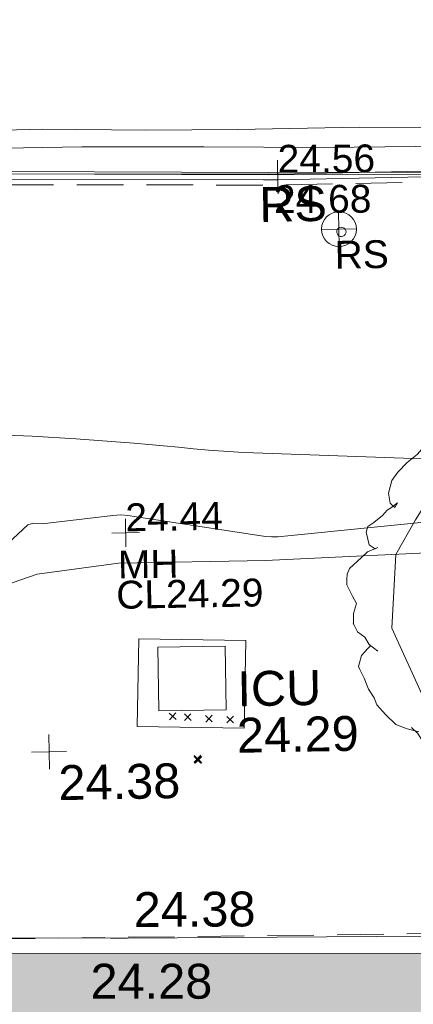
# Model space of a CAD drawing. Header units: millimetres. Extents: x -287732 to 520720, y -88450 to 287754.
# Tile 83 of 256: x -63434 to -59199, y -45598 to -35004. Entities that reach past the tile are written whole.
import ezdxf

# ---------------------------------------------------------------- set-up
doc = ezdxf.new("R2010")
doc.units = ezdxf.units.MM
doc.linetypes.add('IMPORT-DASHED _2_', pattern=[750, 500, -250])
doc.linetypes.add('IMPORT-UG_ELEC_STREET LIGHTING_QLB2 _2_', pattern=[2700, 1500, -300, 0, -250, 150, -300, 0, -200])
for name, color, linetype, lineweight, true_color in [('00_TOPO_FORM_LINES', 7, 'Continuous', 9, 0x666666), ('00_TOPO_FURN_SIGN', 7, 'Continuous', 9, 0x666666), ('00_TOPO_KERB_BOTTOM', 1, 'Continuous', 9, 0xff0000), ('00_TOPO_KERB_TOP', 7, 'Continuous', 9, 0xa500a5), ('00_TOPO_LEVEL_SPOT', 7, 'Continuous', 9, 0x666666), ('00_TOPO_ROAD_MARKING_YELLOW_CONTINUOUS', 40, 'Continuous', 9, 0xffbf00), ('00_TOPO_SERV_IC', 5, 'Continuous', 9, 0x0000ff), ('00_UAV_BUILDING_OUTLINE', 5, 'Continuous', 9, 0x0000ff), ('00_UAV_CONCRETE', 9, 'Continuous', 9, 0x808080), ('00_UAV_FORM_LINES', 7, 'Continuous', 9, 0x666666), ('01_DTM_CONTOUR_MNR', 7, 'Continuous', 9, 0xa5a552), ('12333-PUM-2D-U-0001-C01 - Rev2_REVIT IMPORT_dwg', 7, 'Continuous', 9, 0x767676), ('A_RHA_Line', 7, 'Continuous', 9, 0x00a600), ('BUSH', 7, 'Continuous', 9, 0x00a500), ('CONTOURS_MINOR', 7, 'Continuous', 9, 0x00a5a5), ('KERB_BOTTOM', 7, 'Continuous', 9, 0x0000a5), ('KERB_BOTTOM_LVL', 7, 'Continuous', 9, 0x0000a5), ('KERB_TOP', 2, 'Continuous', 9, 0xffff00), ('KERB_TOP_LVL', 2, 'Continuous', 9, 0xffff00), ('MANHOLES', 7, 'Continuous', 9, 0xa50000), ('MANHOLES_LVL', 7, 'Continuous', 9, 0xa50000), ('MANHOLES_TXT', 7, 'Continuous', 9, 0xa50000), ('ROADSIGN', 7, 'Continuous', 9, 0x00a5a5), ('ROADSIGN_TXT', 7, 'Continuous', 9, 0x00a5a5), ('SPOT_HEIGHTS_LVL', 7, 'Continuous', 9, 0x00a500)]:
    doc.layers.add(name, color=color, linetype=linetype, lineweight=lineweight, true_color=true_color)
for name, color, linetype, lineweight in [('A_RHA_Detail', 7, 'Continuous', 9), ('CHANGE_OF_SURFACE', 7, 'IMPORT-DASHED _2_', 9), ('GEN-TEXT', 7, 'Continuous', 9)]:
    doc.layers.add(name, color=color, linetype=linetype, lineweight=lineweight)
doc.styles.add('Arial_3', font='arial.ttf', dxfattribs={"height": 300})
doc.styles.add('Swis721 Lt BT_2', font='swissl.ttf', dxfattribs={"height": 375})

# ---------------------------------------------------------------- blocks, each defined once
blk = doc.blocks.new('12333-PUM-2D-U-0001-C01 - Rev2_REVIT IMPORT_dwg_MSL_RoadSign_SYM-2077193-Site Location Plan Proposed')
at = {"layer": '00_TOPO_FURN_SIGN', "color": 254, "true_color": 0xcccccc}
for p, q in [((0, -500), (0, 500)), ((-500, 0), (500, 0))]:
    blk.add_line(p, q, dxfattribs=at)
blk.add_circle((0, 0), 500, dxfattribs=at)
blk = doc.blocks.new('12333-PUM-2D-U-0001-C01 - Rev2_REVIT IMPORT_dwg_MM-2077200-Site Location Plan Proposed')
at = {"layer": '00_TOPO_LEVEL_SPOT', "color": 254, "true_color": 0xcccccc, "flags": 128}
for points in [[(500, 0), (0, 0), (0, 500)], [(0, -500), (0, 0), (-500, 0)]]:
    blk.add_lwpolyline(points, dxfattribs=at)
blk = doc.blocks.new('12333-PUM-2D-U-0001-C01 - Rev2_REVIT IMPORT_dwg_MGS62954_T2_Galway_ITM_3d_Rev1-2077680-Site Location Plan Proposed')
at = {"layer": '00_TOPO_FORM_LINES', "color": 254, "true_color": 0xcccccc, "flags": 128}
blk.add_lwpolyline([(533843020, 725517117), (533844139, 725517305), (533844807, 725516926), (533845231, 725516441), (533845369, 725515828), (533845281, 725514823), (533844739, 725514041), (533844206, 725513565), (533843318, 725513387), (533842669, 725513629), (533842146, 725514152), (533841814, 725514915), (533841869, 725515707), (533842088, 725516074), (533842458, 725516639)], close=True, dxfattribs=at)
at = {"layer": '00_TOPO_KERB_BOTTOM', "color": 254, "true_color": 0xcccccc, "flags": 128}
blk.add_lwpolyline([(533837761, 725519900), (533840577, 725519840), (533842584, 725519808), (533844929, 725519744), (533846607, 725519728), (533846828, 725518849), (533847312, 725516934), (533847427, 725516464), (533847616, 725515599), (533847739, 725515126)], dxfattribs=at)
at = {"layer": '00_TOPO_KERB_TOP', "color": 254, "true_color": 0xcccccc, "flags": 128}
blk.add_lwpolyline([(533837761, 725519876), (533840576, 725519816), (533842583, 725519784), (533844929, 725519720), (533846589, 725519703), (533846808, 725518844), (533847280, 725516924), (533847404, 725516459), (533847593, 725515594), (533847716, 725515120)], dxfattribs=at)
at = {"layer": '00_TOPO_ROAD_MARKING_YELLOW_CONTINUOUS', "color": 254, "true_color": 0xcccccc, "flags": 128}
for points in [[(533837030, 725520340), (533838150, 725520350), (533839260, 725520320), (533840250, 725520310), (533841560, 725520310), (533842810, 725520280), (533844070, 725520260), (533845360, 725520220), (533846580, 725520190), (533847770, 725520170), (533849360, 725520150), (533851240, 725520090), (533852480, 725520050), (533853890, 725520040), (533855240, 725520010), (533856590, 725519980), (533857640, 725519960), (533858800, 725519930), (533859790, 725519900), (533861080, 725519870), (533862270, 725519870), (533863820, 725519850), (533865050, 725519820), (533866630, 725519820)], [(533837310, 725520150), (533838570, 725520150), (533839880, 725520130), (533841170, 725520100), (533842490, 725520090), (533843910, 725520070), (533845230, 725520030), (533846500, 725520000), (533847800, 725520010), (533849000, 725519970), (533850110, 725519960), (533851220, 725519910), (533852420, 725519880), (533853580, 725519850), (533855060, 725519810), (533856540, 725519790), (533858050, 725519740), (533859600, 725519720), (533860970, 725519680), (533862120, 725519670), (533863150, 725519670), (533864250, 725519640), (533865900, 725519630), (533866630, 725519630)]]:
    blk.add_lwpolyline(points, dxfattribs=at)
at = {"layer": '00_TOPO_SERV_IC', "color": 254, "true_color": 0xcccccc}
for p, q in [((533839293, 725514068), (533839293, 725514754)), ((533840017, 725514754), (533839293, 725514754)), ((533840017, 725514068), (533840017, 725514754)), ((533839293, 725514068), (533840017, 725514068))]:
    blk.add_line(p, q, dxfattribs=at)
at = {"layer": '00_UAV_CONCRETE', "color": 254, "true_color": 0xcccccc, "flags": 128}
blk.add_lwpolyline([(533808911, 725512013), (533808915, 725512187), (533813568, 725512160), (533813741, 725512156), (533817900, 725512058), (533818740, 725512041), (533822492, 725511969), (533823738, 725511973), (533826821, 725511986), (533828735, 725511910), (533833104, 725511739), (533833731, 725511727), (533838730, 725511631), (533838911, 725511628), (533843728, 725511578), (533846317, 725511552)], dxfattribs=at)
at = {"layer": '00_UAV_FORM_LINES', "color": 254, "true_color": 0xcccccc, "flags": 128}
blk.add_lwpolyline([(533847508, 725515984), (533844997, 725515801), (533840467, 725515665), (533838885, 725515665), (533838007, 725515563), (533837556, 725515416), (533837026, 725515177), (533836659, 725515065), (533836036, 725514998), (533834932, 725514913), (533834041, 725514881), (533830308, 725515229), (533827097, 725515645), (533826284, 725515603), (533825637, 725515528), (533820891, 725515517), (533814413, 725515311), (533809050, 725515278), (533805893, 725515062), (533803390, 725515013)], dxfattribs=at)
at = {"layer": '01_DTM_CONTOUR_MNR', "color": 254, "true_color": 0xcccccc, "flags": 128}
blk.add_lwpolyline([(533844721, 725516258), (533840603, 725515919), (533840572, 725515919), (533840535, 725515919), (533840477, 725515925), (533840427, 725515934), (533838995, 725516175), (533838920, 725516184), (533838832, 725516178), (533838071, 725516104), (533837978, 725516112), (533837916, 725516095), (533837537, 725515757)], dxfattribs=at)
at = {"xscale": 0.375, "yscale": 0.375, "zscale": 0.375}
for name, p in [('12333-PUM-2D-U-0001-C01 - Rev2_REVIT IMPORT_dwg_MSL_RoadSign_SYM-2077193-Site Location Plan Proposed', (533841320, 725519217)), ('12333-PUM-2D-U-0001-C01 - Rev2_REVIT IMPORT_dwg_MM-2077200-Site Location Plan Proposed', (533838103, 725513649))]:
    blk.add_blockref(name, p, dxfattribs=at)
at = {"layer": '00_TOPO_FURN_SIGN', "insert": (533840467, 725519684), "char_height": 375, "width": 783.57, "attachment_point": 1, "line_spacing_factor": 1.005062, "style": 'Swis721 Lt BT_2'}
blk.add_mtext('RS', dxfattribs=at)
at = {"layer": '00_TOPO_LEVEL_SPOT', "insert": (533838198, 725513502), "char_height": 375, "width": 1495.9, "attachment_point": 1, "line_spacing_factor": 1.005062, "style": 'Swis721 Lt BT_2'}
blk.add_mtext('24.38', dxfattribs=at)
at = {"layer": '00_TOPO_SERV_IC', "color": 251, "true_color": 0x666666, "char_height": 375, "attachment_point": 1, "line_spacing_factor": 1.005062, "style": 'Swis721 Lt BT_2'}
for s, insert, width in [('ICU', (533840141, 725514478), 1021.01), ('24.29', (533840127, 725513978), 1495.9)]:
    blk.add_mtext(s, dxfattribs=dict(at, insert=insert, width=width))
at = {"layer": '00_UAV_BUILDING_OUTLINE', "color": 251, "true_color": 0x666666, "insert": (533838509, 725511361), "char_height": 375, "width": 1495.9, "attachment_point": 1, "rotation": 358.9593, "line_spacing_factor": 1.005062, "style": 'Swis721 Lt BT_2'}
blk.add_mtext('24.28', dxfattribs=at)
at = {"layer": '00_UAV_CONCRETE', "color": 251, "true_color": 0x666666, "insert": (533838986, 725512123), "char_height": 375, "width": 1495.9, "attachment_point": 1, "rotation": 359.3221, "line_spacing_factor": 1.005062, "style": 'Swis721 Lt BT_2'}
blk.add_mtext('24.38', dxfattribs=at)
blk = doc.blocks.new('12333-PUM-2D-U-0001-C01 - Rev2_REVIT IMPORT_dwg_CIRCL-2077787-Site Location Plan Proposed')
at = {"layer": 'ROADSIGN', "color": 254, "true_color": 0xaae1e1, "flags": 128}
blk.add_lwpolyline([(475, -154), (500, 0), (475, 154), (404, 293), (293, 404), (154, 475), (0, 500), (-154, 475), (-293, 404), (-404, 293), (-475, 154), (-500, 0), (-475, -154), (-404, -293), (-293, -404), (-154, -475), (0, -500), (154, -475), (293, -404), (404, -293)], close=True, dxfattribs=at)
blk = doc.blocks.new('12333-PUM-2D-U-0001-C01 - Rev2_REVIT IMPORT_dwg_BUSHES-2077801-Site Location Plan Proposed')
at = {"layer": 'BUSH', "color": 254, "true_color": 0xeaeaea, "flags": 128}
for points in [[(-35.6, 366.3), (4.9, 392.8), (60, 398.2), (80.3, 392.8), (93.3, 387.3), (103.8, 389.6), (137, 368.6), (158.1, 367.9), (171.1, 360.1), (186.5, 342.2), (217.3, 325.8), (227, 312.6), (231.9, 293.1), (235.9, 262)], [(-221.3, 283.8), (-213.2, 313.4), (-169.4, 354.6), (-108.6, 373.3), (-80.2, 372.5), (-67.3, 364.7)], [(-77.8, 357), (-51, 371.7), (-27.5, 365.5)], [(-346.1, -89.8), (-361.5, -77.3), (-368.8, -64.1), (-381.8, -54), (-389.1, -38.4), (-389.1, -40.7), (-388.3, -21.3), (-382.6, -3.4), (-389.9, 9.8), (-399.6, 30.1), (-399.6, 40.2), (-398.8, 49.5), (-394, 59.7), (-372.1, 79.1), (-361.5, 89.2), (-342.9, 96.2), (-347.8, 93.9), (-358.3, 101.7), (-360.7, 111.8), (-363.2, 124.2), (-359.9, 134.4), (-349.4, 141.4), (-333.2, 153.8), (-325.1, 163.2), (-317, 167.8), (-306.4, 175.6), (-311.3, 167.8), (-319.4, 175.6), (-321.8, 193.5), (-315.3, 216.1), (-304.8, 230.9), (-287.8, 248), (-269.1, 262), (-256.2, 276.8), (-242.4, 289.2), (-234.3, 293.9), (-218.9, 298.6), (-194.5, 297.8)], [(225.4, 265.1), (257, 262), (290.3, 245.7), (321.1, 220), (338.9, 186.5), (345.4, 151.5), (343.8, 115.7), (335.7, 93.9)], [(330.8, 111), (361.6, 77.6), (377.8, 31.6), (387.6, -3.4), (378.6, -30.6), (364.9, -50.9), (359.2, -73.4), (350.3, -90.6)], [(354.3, -47.8), (371.3, -85.9), (369.7, -146.6), (352.7, -186.3), (328.4, -218.2), (299.2, -236.9), (274.9, -249.3), (253.8, -248.5)], [(-274.8, -235.3), (-295.9, -229.9), (-316.1, -221.3), (-334, -203.4), (-349.4, -185.5), (-354.2, -173.1), (-364, -157.5), (-371.3, -137.3), (-378.6, -121.7), (-381, -116.2), (-375.3, -96.8), (-364, -84.3), (-359.1, -79.7)], [(-229.4, -282), (-247.2, -271.1), (-267.5, -253.2), (-277.2, -237.7), (-287.8, -227.5)], [(246.5, -238.4), (248.1, -253.2), (237.6, -273.5), (210.8, -279.7)], [(-19.4, -359.1), (-33.2, -373.1), (-54.3, -377.7), (-82.7, -377), (-98.9, -378.5), (-106.2, -376.2), (-119.1, -373.1), (-137.8, -367.6), (-158.1, -356.7), (-173.5, -348.9), (-188.9, -335.7), (-201.8, -323.3), (-209.1, -310), (-222.1, -294.5), (-229.4, -279.7), (-236.7, -269.6)], [(229.5, -275.8), (228.7, -308.5), (212.4, -322.5), (185.7, -339.6), (156.5, -356), (119.2, -370), (85.2, -377), (58.4, -370.7), (38.1, -355.2), (22.7, -341.9)], [(33.3, -352.8), (1.7, -359.1), (-11.3, -359.1), (-21.9, -353.6)]]:
    blk.add_lwpolyline(points, dxfattribs=at)
blk = doc.blocks.new('12333-PUM-2D-U-0001-C01 - Rev2_REVIT IMPORT_dwg_SPOT-V272-Site Location Plan Proposed')
at = {"layer": 'KERB_BOTTOM_LVL', "color": 9, "true_color": 0xaaaae1}
for p, q in [((0, 500), (0, -500)), ((-500, 0), (500, 0))]:
    blk.add_line(p, q, dxfattribs=at)
blk = doc.blocks.new('12333-PUM-2D-U-0001-C01 - Rev2_REVIT IMPORT_dwg_SPOT-2077810-Site Location Plan Proposed')
at = {"layer": 'KERB_TOP_LVL', "color": 51, "true_color": 0xffffaa}
for p, q in [((0, 500), (0, -500)), ((-500, 0), (500, 0))]:
    blk.add_line(p, q, dxfattribs=at)
blk = doc.blocks.new('12333-PUM-2D-U-0001-C01 - Rev2_REVIT IMPORT_dwg_SPOT-2077775-Site Location Plan Proposed')
at = {"layer": 'SPOT_HEIGHTS_LVL', "color": 9, "true_color": 0xaae1aa}
for p, q in [((0, 500), (0, -500)), ((-500, 0), (500, 0))]:
    blk.add_line(p, q, dxfattribs=at)
blk = doc.blocks.new('12333-PUM-2D-U-0001-C01 - Rev2_REVIT IMPORT_dwg-1620468-Site Location Plan Proposed')
at = {"layer": 'CHANGE_OF_SURFACE', "color": 253, "true_color": 0xaaaaaa, "flags": 128}
for points in [[(171184, -95603), (173550, -95658), (178831, -95785), (183544, -95854), (187956, -95938), (192833, -96027), (199591, -96151), (202560, -96142), (204458, -96213), (205488, -96227)], [(206651, -100558), (206689, -100986), (206236, -101204), (205163, -101308), (205209, -102426), (205372, -104256), (192653, -104188), (185083, -104033), (173319, -103613)]]:
    blk.add_lwpolyline(points, dxfattribs=at)
at = {"layer": 'CONTOURS_MINOR', "color": 254, "true_color": 0xaae1e1, "flags": 128}
blk.add_lwpolyline([(203210, -99235), (199278, -99028), (199116, -99017), (198955, -99005), (198795, -98989), (198634, -98971), (198474, -98952), (198313, -98934), (198153, -98917), (197992, -98901), (197371, -98843), (196900, -98806), (196428, -98781)], dxfattribs=at)
at = {"layer": 'GEN-TEXT', "color": 253, "true_color": 0xaaaaaa}
for p, q in [((198324, -101882), (198395, -101811)), ((198395, -101882), (198324, -101811)), ((198486, -101894), (198557, -101823)), ((198557, -101894), (198486, -101823)), ((198714, -101914), (198785, -101843)), ((198785, -101914), (198714, -101843)), ((198942, -101928), (199013, -101857)), ((199013, -101928), (198942, -101857)), ((198583, -102342), (198654, -102271)), ((198654, -102342), (198583, -102271)), ((198583, -102351), (198654, -102280)), ((198654, -102351), (198583, -102280)), ((198584, -102354), (198655, -102283)), ((198655, -102354), (198584, -102283)), ((198594, -102355), (198665, -102284)), ((198665, -102355), (198594, -102284))]:
    blk.add_line(p, q, dxfattribs=at)
at = {"layer": 'KERB_BOTTOM', "color": 9, "true_color": 0xaaaae1, "flags": 128}
blk.add_lwpolyline([(171066, -95483), (173553, -95540), (178833, -95668), (183546, -95737), (187958, -95820), (192836, -95910), (199591, -96034), (202562, -96025), (204461, -96096), (205558, -96111)], dxfattribs=at)
at = {"layer": 'KERB_TOP', "color": 51, "true_color": 0xffffaa, "flags": 128}
blk.add_lwpolyline([(171094, -95544), (173551, -95601), (178832, -95728), (183545, -95797), (187957, -95881), (192834, -95970), (199591, -96094), (202561, -96085), (204459, -96156), (205535, -96171)], dxfattribs=at)
at = {"layer": 'MANHOLES', "color": 9, "true_color": 0xe1aaaa, "flags": 128}
blk.add_lwpolyline([(197977, -101948), (199127, -101988), (199160, -101046), (198010, -101005)], close=True, dxfattribs=at)
blk.add_blockref('12333-PUM-2D-U-0001-C01 - Rev2_REVIT IMPORT_dwg_MGS62954_T2_Galway_ITM_3d_Rev1-2077680-Site Location Plan Proposed', (-533641080, -725615854))
for name, p, xscale, yscale, zscale in [('12333-PUM-2D-U-0001-C01 - Rev2_REVIT IMPORT_dwg_SPOT-V272-Site Location Plan Proposed', (199591, -96034), 0.3, 0.3, 0.3), ('12333-PUM-2D-U-0001-C01 - Rev2_REVIT IMPORT_dwg_SPOT-2077810-Site Location Plan Proposed', (199591, -96094), 0.3, 0.3, 0.3), ('12333-PUM-2D-U-0001-C01 - Rev2_REVIT IMPORT_dwg_CIRCL-2077787-Site Location Plan Proposed', (200266, -96667), 0.1, 0.1, 0.1), ('12333-PUM-2D-U-0001-C01 - Rev2_REVIT IMPORT_dwg_BUSHES-2077801-Site Location Plan Proposed', (202655, -100647), 6, 6, 6), ('12333-PUM-2D-U-0001-C01 - Rev2_REVIT IMPORT_dwg_SPOT-2077775-Site Location Plan Proposed', (197888, -99863), 0.3, 0.3, 0.3)]:
    blk.add_blockref(name, p, dxfattribs=dict(xscale=xscale, yscale=yscale, zscale=zscale))
at = {"layer": 'KERB_BOTTOM_LVL', "insert": (199595, -95719), "char_height": 300, "width": 1256.11, "attachment_point": 1, "rotation": 359.3069, "line_spacing_factor": 0.941778, "style": 'Arial_3'}
blk.add_mtext('24.56', dxfattribs=at)
at = {"layer": 'KERB_TOP_LVL', "insert": (199548, -96152), "char_height": 300, "width": 1256.11, "attachment_point": 1, "rotation": 359.3069, "line_spacing_factor": 0.941778, "style": 'Arial_3'}
blk.add_mtext('24.68', dxfattribs=at)
at = {"layer": 'MANHOLES_LVL', "insert": (197775, -100380), "char_height": 300, "width": 1895.19, "attachment_point": 1, "line_spacing_factor": 0.941778, "style": 'Arial_3'}
blk.add_mtext('CL24.29', dxfattribs=at)
at = {"layer": 'MANHOLES_TXT', "insert": (197799, -100054), "char_height": 300, "width": 774.97, "attachment_point": 1, "line_spacing_factor": 0.941778, "style": 'Arial_3'}
blk.add_mtext('MH', dxfattribs=at)
at = {"layer": 'ROADSIGN_TXT', "insert": (200189, -96763), "char_height": 300, "width": 694.17, "attachment_point": 1, "line_spacing_factor": 0.941778, "style": 'Arial_3'}
blk.add_mtext('RS', dxfattribs=at)
at = {"layer": 'SPOT_HEIGHTS_LVL', "insert": (197888, -99548), "char_height": 300, "width": 1256.11, "attachment_point": 1, "line_spacing_factor": 0.941778, "style": 'Arial_3'}
blk.add_mtext('24.44', dxfattribs=at)

msp = doc.modelspace()

# ---------------------------------------------------------------- hatches: boundary and pattern name
at = {"layer": 'A_RHA_Detail', "true_color": 0xc0c0c0}
h = msp.add_hatch(color=9, dxfattribs=at)
h.paths.add_polyline_path([(-80881, -68503), (-80401, -68483), (-80401, -62985), (-24475, -63009), (-24456, -50840), (-36623, -50832), (-36623, -44229), (-50959, -44218), (-50959, -42574), (-54564, -42571), (-54566, -45054), (-92409, -45027), (-92412, -49202), (-100062, -49202), (-100052, -64853), (-86121, -64853), (-86092, -62958), (-84861, -62958), (-84855, -68240), (-80871, -68240)])
h.paths.add_polyline_path([(-137239, -68462), (-132720, -68433), (-132847, -62850), (-130455, -62917), (-130498, -61356), (-117581, -61423), (-117492, -49184), (-125137, -49178), (-125134, -45033), (-163007, -45006), (-163007, -44090), (-163124, -44090), (-163123, -42384), (-166564, -42384), (-166565, -44044), (-193158, -44025), (-193195, -62864), (-137270, -62917), (-137254, -65680)])
h.paths.add_polyline_path([(120311, -32334), (120312, -31611), (133451, -31638), (133469, -19718), (121296, -19692), (121320, -8191), (112277, -8172), (112263, -14811), (78286, -14740), (78293, -8167), (75242, -8161), (69356, -8153), (69354, -9157), (68373, -9155), (68373, -13706), (69334, -13708), (69325, -16250), (66623, -16250), (66620, -17995), (65989, -17995), (65985, -19731), (57152, -19712), (57127, -31560), (70278, -31587), (70278, -32272), (78264, -32285), (78267, -31020), (112336, -31091), (112336, -32318), (119781, -32333)])
h.paths.add_polyline_path([(7504, -1791), (15482, -674), (15484, 148), (56188, 206), (56156, 14338), (18017, 14236), (17968, 34313), (21727, 34324), (21709, 40608), (18010, 40608), (17996, 45484), (9770, 45421), (3966, 45447), (3985, 14177), (1023, 14177), (-277, 14191), (-232, 5968), (-226, 194), (553, 183), (7478, 143), (7489, -674)])
h.paths.add_polyline_path([(77756, 53), (77730, 1700), (94464, 1660), (94606, 17991), (88810, 18015), (88800, 14437), (69414, 14458), (69377, 100), (75242, 67)])
h.paths.add_polyline_path([(61252, 46454), (105775, 46473), (105768, 61853), (92285, 61853), (92309, 65784), (96107, 65768), (96060, 75209), (101085, 75072), (104988, 74765), (108404, 74364), (112009, 73787), (115645, 73050), (116891, 72762), (120209, 71893), (120865, 71704), (124136, 70670), (127436, 69481), (127820, 69395), (128274, 69332), (128732, 69307), (129190, 69320), (129645, 69372), (130095, 69461), (130535, 69588), (130963, 69751), (131376, 69950), (131771, 70182), (132163, 70461), (132496, 70742), (132821, 71065), (133117, 71414), (133384, 71787), (133617, 72179), (133817, 72591), (133983, 73018), (134112, 73458), (134204, 73907), (134258, 74362), (134273, 74820), (134251, 75277), (134190, 75731), (134091, 76179), (133955, 76617), (133783, 77041), (133576, 77450), (133336, 77840), (133064, 78209), (132762, 78554), (132432, 78872), (132077, 79161), (131698, 79420), (131300, 79646), (131094, 79746), (132146, 83110), (122788, 86283), (121604, 82800), (117096, 83871), (116842, 83526), (116121, 91222), (110238, 91274), (110194, 90435), (104988, 90486), (104973, 94310), (103746, 94310), (103840, 122852), (96365, 122932), (96350, 123952), (104556, 123902), (104607, 120249), (125503, 120134), (125662, 137657), (114480, 137699), (114382, 129150), (104644, 129188), (104578, 126217), (101184, 126159), (101265, 135959), (89967, 135989), (89928, 125824), (93631, 125841), (93581, 122932), (88697, 122905), (88679, 95739), (86378, 95739), (86378, 96178), (83280, 96201), (83274, 95736), (70170, 95733), (70166, 96272), (66675, 96257), (66655, 95756), (65785, 95756), (65888, 117471), (53473, 117488), (53434, 98570), (40649, 98570), (40610, 94406), (38854, 94410), (38849, 89464), (40612, 89518), (40665, 86258), (38372, 86306), (38370, 76901), (50938, 76944), (50923, 74599), (56485, 74589), (56485, 75195), (92465, 75233), (92646, 71767), (89811, 69363), (85313, 69361), (85313, 66907), (75210, 66903), (75210, 63816), (70819, 63816), (70819, 64253), (69457, 64253), (69456, 66902), (61303, 66899), (61305, 63970), (70500, 63970), (70500, 61853), (61246, 61849), (61252, 46656)])
h.paths.add_polyline_path([(-17153, 48569), (-17153, 60770), (-29363, 60775), (-29363, 67399), (-43507, 67405), (-43489, 69093), (-45766, 69109), (-45794, 67405), (-47272, 67404), (-47272, 66455), (-86005, 66469), (-86007, 60522), (-92663, 60522), (-92665, 50184), (-79752, 50180), (-79752, 48591), (-17158, 48569)])
h.paths.add_polyline_path([(-201056, 48629), (-138378, 48635), (-138378, 50133), (-125468, 50134), (-125469, 60566), (-132187, 60566), (-132187, 66533), (-170643, 66806), (-170643, 67739), (-200340, 67489), (-200349, 60828), (-201058, 60828), (-201057, 51102)])
h.paths.add_polyline_path([(-240052, 54769), (-239444, 54811), (-239187, 54842), (-238765, 54941), (-238382, 55122), (-237990, 55355), (-237269, 55936), (-237032, 56226), (-236793, 56569), (-236555, 57004), (-236433, 57267), (-236300, 57753), (-236251, 58017), (-236236, 58516), (-236233, 58988), (-236214, 59823), (-236364, 59821), (-236634, 60698), (-236392, 61432), (-236225, 61435), (-236202, 62638), (-232564, 62639), (-232564, 63049), (-232732, 63049), (-232860, 63458), (-232732, 63914), (-232561, 63914), (-232515, 70598), (-240629, 70599), (-240630, 72351), (-246413, 72347), (-246413, 70616), (-254450, 70619), (-254455, 70754), (-254470, 73192), (-263883, 73268), (-263902, 68261), (-263715, 68260), (-263553, 67820), (-263719, 67392), (-263914, 67392), (-263957, 58634), (-260181, 58611), (-260192, 56354), (-257185, 56339), (-257213, 57093), (-257339, 57093), (-257471, 57532), (-257339, 58062), (-257203, 58064), (-257174, 58599), (-256478, 58575), (-256478, 58789), (-256013, 58912), (-255397, 58781), (-255397, 58596), (-243810, 58586), (-243805, 58352), (-243741, 57885), (-243619, 57422), (-243424, 56944), (-243247, 56608), (-243003, 56250), (-242732, 55933), (-242372, 55603), (-242141, 55425), (-241805, 55217), (-241529, 55077), (-241101, 54917), (-240836, 54841), (-240453, 54789), (-240219, 54777)])
h.paths.add_polyline_path([(40277, 59895), (40329, 69197), (36589, 69218), (36619, 74674), (32264, 74687), (32233, 69156), (11917, 69270), (11967, 78219), (29088, 78123), (29143, 88141), (15719, 88216), (15733, 90590), (4594, 90652), (4525, 78265), (10097, 78234), (10077, 74773), (4548, 74804), (4466, 60107), (19126, 60025), (19140, 62528), (31739, 62457), (31725, 59943), (38370, 59906)])
h.paths.add_polyline_path([(-246083, 72334), (-246083, 72334), (-246208, 72334)])
h.paths.add_polyline_path([(-114575, 112178), (-114575, 112178), (-114707, 115802)])
h.paths.add_polyline_path([(-154700, 101760), (-114382, 101776), (-114382, 106927), (-113756, 106927), (-113758, 111847), (-114432, 111847), (-114432, 112178), (-114575, 112178), (-114579, 121707), (-123057, 121707), (-123069, 156453), (-119381, 156454), (-119381, 160166), (-115501, 160167), (-115503, 166207), (-132412, 166600), (-132412, 166666), (-135275, 166665), (-135275, 166628), (-135911, 166628), (-135911, 166352), (-152521, 166346), (-152518, 159143), (-150699, 159118), (-150759, 122561), (-151059, 122561), (-151061, 121302), (-154138, 121373), (-154138, 121865), (-154704, 121867), (-154689, 119352), (-154746, 119352), (-154746, 118722), (-160794, 118749), (-160794, 119411), (-163852, 119422), (-163855, 118762), (-167569, 118779), (-166635, 124395), (-166930, 124500), (-167569, 124708), (-168028, 124841), (-168631, 124991), (-169238, 125117), (-169850, 125220), (-170466, 125298), (-171089, 125352), (-171704, 125381), (-172325, 125386), (-172782, 125375), (-173402, 125337), (-174110, 125263), (-174634, 125190), (-175245, 125081), (-176047, 124896), (-176665, 124725), (-177045, 124609), (-177632, 124405), (-176665, 118819), (-177559, 118822), (-177662, 125263), (-176365, 126543), (-159462, 126320), (-157058, 128609), (-157061, 136153), (-158639, 137740), (-159352, 137740), (-161634, 140201), (-168728, 140257), (-171035, 137943), (-174184, 137943), (-176460, 140292), (-177342, 140292), (-177342, 140358), (-183429, 140356), (-185922, 137917), (-185922, 131757), (-186907, 131757), (-187725, 130810), (-187724, 127376), (-186481, 126305), (-186479, 122327), (-185176, 121059), (-180304, 121059), (-180304, 118802), (-193555, 118802), (-193555, 133118), (-192594, 133118), (-192594, 134201), (-192225, 134201), (-192226, 136615), (-192595, 136615), (-192595, 137734), (-193589, 137734), (-193589, 147475), (-193163, 147493), (-192766, 147531), (-192360, 147590), (-192200, 147617), (-191883, 147683), (-191569, 147762), (-191258, 147853), (-190829, 148002), (-190648, 148071), (-190350, 148198), (-190057, 148336), (-189770, 148486), (-189405, 148698), (-189133, 148873), (-188868, 149059), (-188610, 149255), (-188355, 149465), (-188080, 149714), (-187885, 149902), (-187546, 150266), (-187446, 150378), (-187241, 150629), (-187046, 150888), (-186862, 151154), (-186546, 151670), (-186524, 151707), (-163675, 151670), (-163688, 148134), (-157304, 148136), (-157304, 155760), (-157557, 155765), (-157556, 166678), (-187009, 166700), (-187013, 162054), (-188707, 162045), (-188706, 155022), (-188738, 154651), (-188799, 154283), (-188857, 154035), (-188966, 153679), (-189103, 153333), (-189266, 152998), (-189455, 152677), (-189645, 152421), (-189917, 152104), (-190213, 151809), (-190531, 151539), (-190869, 151294), (-191225, 151076), (-191598, 150887), (-192093, 150683), (-192519, 150562), (-192904, 150482), (-193187, 150441), (-193594, 150407), (-193595, 151460), (-205369, 151455), (-205354, 113350), (-207187, 113349), (-207184, 105991), (-205313, 105991), (-205311, 101770), (-175489, 101781), (-175489, 110890), (-154703, 110898), (-154700, 102692)])
h.paths.add_polyline_path([(193736, 113048), (208865, 114991), (208976, 114127), (216448, 115086), (216039, 118272), (232649, 120405), (233426, 114352), (240632, 115278), (239855, 121330), (256407, 123456), (257092, 118089), (264572, 119041), (261878, 138525), (259179, 138222), (259197, 137439), (254686, 136897), (255413, 131315), (240853, 129522), (239771, 137919), (240650, 138010), (240062, 142777), (239166, 142685), (237631, 151018), (266173, 154561), (271297, 142612), (276532, 144861), (274942, 148528), (302075, 160135), (300216, 164320), (301528, 164907), (300405, 167478), (299017, 166946), (295627, 174519), (294333, 177537), (287289, 174519), (289428, 169661), (272957, 162557), (271943, 164897), (267016, 162764), (268502, 159357), (265200, 157946), (226856, 153147), (227510, 148852), (228281, 141179), (227302, 141050), (227895, 136433), (228749, 136524), (229602, 128024), (217691, 126494), (217642, 126874), (215139, 126553), (215195, 126113), (215016, 126090), (214841, 127450), (192259, 124549), (193486, 114991)])
h.paths.add_polyline_path([(-78076, 117606), (-78076, 117610), (-78070, 129486), (-74723, 129478), (-74723, 125436), (-48016, 125380), (-47997, 135873), (-61198, 135902), (-74715, 135924), (-74724, 131865), (-78070, 131873), (-78063, 149550), (-58292, 149542), (-58292, 148946), (-37708, 148938), (-37703, 159740), (-44148, 159743), (-44148, 162961), (-49830, 162961), (-49831, 160632), (-78494, 160644), (-78494, 161615), (-78739, 161615), (-78692, 168188), (-90845, 168127), (-90963, 152687), (-89065, 152686), (-89080, 117610), (-78375, 117606)])
h.paths.add_polyline_path([(69255, 129236), (69260, 136168), (86068, 136131), (86009, 164703), (58790, 164724), (58790, 170119), (54460, 170122), (54457, 166153), (47042, 166159), (47041, 164669), (39173, 164675), (39173, 164079), (17015, 164095), (17002, 147267), (12660, 147267), (12654, 139138), (17031, 139135), (17025, 129935), (39191, 129919), (39191, 129258), (69014, 129236)])
h.paths.add_polyline_path([(39266, 139468), (33051, 139484), (33088, 153428), (39278, 153412), (39278, 152830), (43058, 152820), (43025, 140093), (39267, 140093)])
h.paths.add_polyline_path([(1980, 189123), (18699, 189180), (18678, 195254), (24349, 195273), (24335, 199551), (28830, 199566), (28798, 208816), (24335, 208806), (24334, 209113), (16812, 209088), (16807, 208844), (6772, 208809), (6797, 201489), (-8471, 201437), (-8471, 200429), (-11856, 200418), (-11824, 190892), (-7615, 190907), (-7615, 190171), (-4609, 190169), (-4608, 190917), (1973, 190939), (1977, 189837)])
h.paths.add_polyline_path([(-20506, 190640), (-20122, 206347), (-41550, 207015), (-41462, 210450), (-31391, 210152), (-31079, 223863), (-44305, 224231), (-44491, 211866), (-47510, 211943), (-47723, 203659), (-47076, 203635), (-47175, 199532), (-46801, 199520), (-46874, 195479), (-44600, 195425), (-44686, 192243), (-38074, 192136), (-38104, 191127), (-21538, 190669)])
h.paths.add_polyline_path([(16801, 195962), (9657, 196015), (9644, 199514), (11632, 199486), (11632, 203322), (16807, 203391), (16801, 195984)])
h.paths.add_polyline_path([(122085, 200536), (122088, 206386), (125211, 206386), (125211, 206646), (126203, 206646), (126203, 207041), (130401, 206979), (130444, 209883), (126203, 209946), (126203, 214624), (127365, 214624), (127365, 225380), (126160, 225380), (126207, 241475), (119483, 241496), (119479, 246182), (109944, 246175), (109953, 233033), (115001, 233033), (115000, 208653), (112026, 208653), (112024, 200539), (122025, 200536)])
h.paths.add_polyline_path([(30087, 200987), (38031, 201029), (38031, 202923), (38110, 202923), (38067, 208828), (38013, 208828), (38012, 209013), (30045, 208970), (30077, 202923)])
h.paths.add_polyline_path([(195986, 205662), (202897, 206052), (202677, 209946), (195766, 209555)])
h.paths.add_polyline_path([(-91652, 206393), (-79454, 206433), (-79629, 238246), (-68904, 238215), (-68919, 246313), (-68919, 246314), (-68757, 246313), (-68755, 246639), (-79620, 246651), (-79607, 247344), (-82155, 247318), (-82155, 247488), (-91641, 247473), (-91639, 246846), (-131470, 246641), (-131470, 250160), (-142857, 250177), (-142864, 246220), (-165119, 246272), (-165040, 253908), (-178677, 253930), (-178700, 238177), (-138599, 238209), (-138548, 206628), (-126647, 206572), (-126667, 234826), (-124963, 234826), (-124969, 234688), (-91596, 234664), (-91651, 207156)])
h.paths.add_polyline_path([(142124, 209114), (152768, 209127), (152745, 227013), (142101, 226999), (142122, 210583)])
h.paths.add_polyline_path([(168999, 209275), (169027, 226860), (161687, 226877), (161648, 209291), (168847, 209275)])
h.paths.add_polyline_path([(49761, 218477), (49794, 223316), (41274, 223363), (41274, 223291), (32187, 223352), (32202, 225553), (20082, 225635), (20035, 218708), (31566, 218630), (31566, 218599), (49750, 218477)])
h.paths.add_polyline_path([(162362, 234154), (162367, 241590), (135261, 241631), (135249, 234198), (160249, 234157)])
h.paths.add_polyline_path([(176459, 246710), (176516, 252173), (168884, 252253), (168935, 257069), (164355, 257117), (164296, 251512), (164417, 251511), (164368, 246837), (171460, 246762)])

# ---------------------------------------------------------------- linework, layer by layer
at = {"layer": 'A_RHA_Line', "color": 7}
msp.add_line((-54566, -45054), (-92409, -45027), dxfattribs=at)

# ---------------------------------------------------------------- block references
at = {"layer": '12333-PUM-2D-U-0001-C01 - Rev2_REVIT IMPORT_dwg', "color": 254, "linetype": 'IMPORT-UG_ELEC_STREET LIGHTING_QLB2 _2_', "true_color": 0xffd4d4, "rotation": 0.9999999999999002}
msp.add_blockref('12333-PUM-2D-U-0001-C01 - Rev2_REVIT IMPORT_dwg-1620468-Site Location Plan Proposed', (-261895, 55870), dxfattribs=at)

doc.saveas('drawing.dxf')
